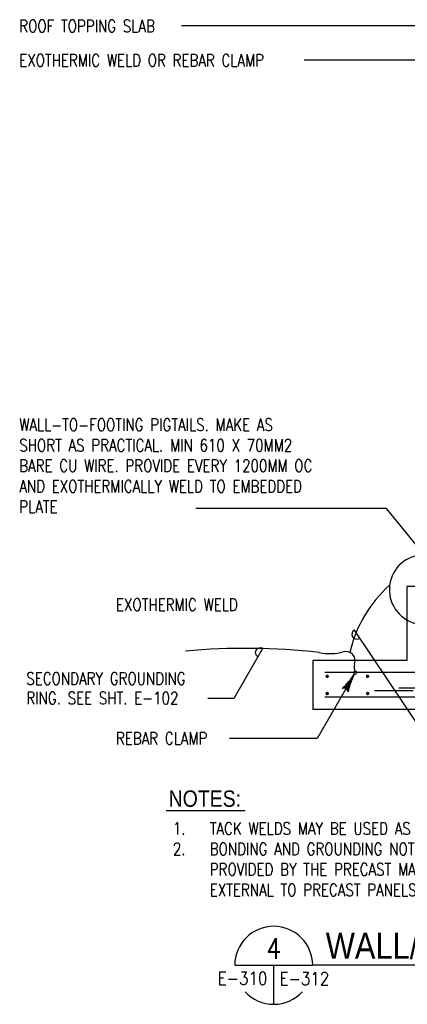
# Model space of a CAD drawing. Header units: inches. Extents: x 302 to 12790, y 497 to 13325.
# Tile 13 of 30: x 2241 to 2525, y 8138 to 8859. Entities that reach past the tile are written whole.
import ezdxf
from ezdxf.enums import TextEntityAlignment as Align

# ---------------------------------------------------------------- set-up
doc = ezdxf.new("R2010")
doc.units = ezdxf.units.IN
doc.header["$MEASUREMENT"] = 0
for name, color, linetype in [('D-DETL-TEXT', 3, 'Continuous'), ('E-ANNO-SYMB', 6, 'Continuous'), ('E-ANNO-TEXT-', 5, 'Continuous'), ('E-ANNO-TEXT-TITL', 5, 'Continuous'), ('S-SECT-CONC', 3, 'Continuous'), ('WPOWER', 4, 'Continuous')]:
    doc.layers.add(name, color=color, linetype=linetype)
doc.layers.add('E-ANNO-TEXT', color=7, linetype='Continuous', lineweight=25)
doc.styles.add('HELV', font='helv.shx', dxfattribs={"width": 0.85, "height": 0.25})
doc.styles.add('ROMANS', font='ROMANS.shx', dxfattribs={"width": 0.8})

# ---------------------------------------------------------------- blocks, each defined once
blk = doc.blocks.new('LOOP')
blk.add_arc((0, 0), 0.046875, 180, 0)
blk = doc.blocks.new('AH')
at = {"color": 2}
for centre, radius, start, end in [((-1.641852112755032, -0.000232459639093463), 0.330743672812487, 307.746448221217, 52.4872031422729), ((0.1837596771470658, 5.09881524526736), 5.102125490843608, 251.4374521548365, 267.9709398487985), ((0.1837596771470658, -5.098815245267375), 5.102125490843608, 92.02906015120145, 108.5498944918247), ((0.1837596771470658, 5.039860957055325), 5.102125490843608, 252.3504400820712, 263.5009731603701), ((0.1837596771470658, 4.97801360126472), 5.102125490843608, 252.7606127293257, 260.9359463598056), ((0.1837596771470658, 4.911151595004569), 5.102125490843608, 252.9427889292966, 258.8015678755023), ((0.1837596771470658, 4.64537512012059), 5.102125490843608, 252.0855683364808, 252.729697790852), ((0.1837596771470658, 4.70220782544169), 5.102125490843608, 252.4611136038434, 253.8391964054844), ((0.1837596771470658, 4.764055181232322), 5.102125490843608, 252.7486759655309, 255.1377447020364), ((0.1837596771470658, 4.835931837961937), 5.102125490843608, 252.9326384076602, 256.802547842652)]:
    blk.add_arc(centre, radius, start, end, dxfattribs=at)

msp = doc.modelspace()

# ---------------------------------------------------------------- linework, layer by layer
at = {"layer": 'D-DETL-TEXT', "color": 5}
msp.add_line((2348.03406110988, 8279.916418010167), (2405.87987199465, 8279.916418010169), dxfattribs=at)
at = {"layer": 'E-ANNO-SYMB', "color": 2, "lineweight": -2}
for points in [[(2574.128266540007, 8798.925412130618), (2544.077648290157, 8854.591311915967), (2359.14363694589, 8854.591311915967)], [(2557.945665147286, 8795.177197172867), (2538.457317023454, 8829.45481869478), (2449.243408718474, 8829.45481869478)]]:
    msp.add_lwpolyline(points, dxfattribs=at)
at = {"layer": 'E-ANNO-TEXT', "color": 2, "lineweight": -2}
for p, q in [((2509.509675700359, 8501.034491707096), (2369.692032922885, 8501.034491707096)), ((2535.802971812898, 8337.747896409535), (2485.901614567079, 8412.050929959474))]:
    msp.add_line(p, q, dxfattribs=at)
at = {"layer": 'E-ANNO-TEXT', "color": 5}
msp.add_line((3006.69927903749, 8166.393864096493), (2455.387209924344, 8166.393864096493), dxfattribs=at)
at = {"layer": 'E-ANNO-TEXT', "color": 2, "lineweight": -2}
for points in [[(2531.083327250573, 8474.489985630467), (2509.509675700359, 8501.034491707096)], [(2458.73277267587, 8332.667205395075), (2394.32827941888, 8332.667205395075)]]:
    msp.add_lwpolyline(points, dxfattribs=at)
at = {"layer": 'E-ANNO-TEXT', "lineweight": -2, "extrusion": (-0.866025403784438, 0.5000000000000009, 0), "elevation": 2104.576094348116}
msp.add_lwpolyline([(-8482.892483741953, 0), (-8440.394530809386, 0)], dxfattribs=at)
at = {"layer": 'E-ANNO-TEXT', "color": 2, "extrusion": (-0.866025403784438, 0.5000000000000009, 0), "elevation": 2037.008560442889}
msp.add_lwpolyline([(-8500.16125620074, 0), (-8445.667867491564, 0)], dxfattribs=at)
at = {"layer": 'E-ANNO-TEXT', "lineweight": -2, "extrusion": (0, 1, 0), "elevation": 8361.884128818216}
msp.add_lwpolyline([(-2397.580903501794, 0), (-2378.530903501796, 0)], dxfattribs=at)
at = {"layer": 'E-ANNO-TEXT-'}
msp.add_line((2398.23720992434, 8166.393864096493), (2411.813221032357, 8166.393864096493), dxfattribs=at)
for start, end in [(0, 180), (222.8053604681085, 317.1946395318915)]:
    msp.add_arc((2426.812209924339, 8166.393864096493), 28.575, start, end, dxfattribs=at)
at = {"layer": 'E-ANNO-TEXT-TITL', "lineweight": -3}
for p, q in [((2398.239195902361, 8166.393864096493), (2455.387209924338, 8166.393864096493)), ((2426.804913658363, 8137.818865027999), (2426.804913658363, 8166.393864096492))]:
    msp.add_line(p, q, dxfattribs=at)
at = {"layer": 'S-SECT-CONC', "color": 1}
for p, q in [((2524.447632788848, 8443.808166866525), (2524.447632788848, 8389.808274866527)), ((2538.768470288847, 8443.808166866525), (2524.447632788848, 8443.808166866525)), ((2455.400526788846, 8389.808274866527), (2455.400526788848, 8353.808346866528)), ((2524.447632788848, 8389.808274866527), (2455.400526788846, 8389.808274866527)), ((2644.423770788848, 8380.808292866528), (2464.376886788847, 8380.808292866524)), ((2518.490501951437, 8369.72699375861), (2552.978621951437, 8369.72699375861)), ((2644.423770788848, 8362.808328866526), (2464.376886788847, 8362.80832886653)), ((2500.597443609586, 8367.723228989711), (2529.061953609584, 8367.723228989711)), ((2653.400130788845, 8353.808346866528), (2455.400526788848, 8353.808346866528))]:
    msp.add_line(p, q, dxfattribs=at)
at = {"layer": 'S-SECT-CONC', "color": 1, "const_width": 1.2499662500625}
for points in [[(2466.611260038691, 8378.09334792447, 1), (2465.361293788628, 8378.09334792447, 1)], [(2494.940267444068, 8378.09334792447, -1), (2496.190233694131, 8378.09334792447, -1)], [(2466.611260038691, 8365.523273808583, -1), (2465.361293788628, 8365.523273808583, -1)], [(2494.940267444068, 8365.523273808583, 1), (2496.190233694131, 8365.523273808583, 1)]]:
    msp.add_lwpolyline(points, format="xyb", close=True, dxfattribs=at)
at = {"layer": 'WPOWER', "color": 1, "const_width": 0.75, "flags": 128}
msp.add_lwpolyline([(2485.416967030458, 8380.834142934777, 1), (2487.666967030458, 8380.834142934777, 1)], format="xyb", close=True, dxfattribs=at)
at = {"layer": 'WPOWER', "color": 1}
for centre, radius, start, end in [((2537.009295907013, 8441.594350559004), 25.50412987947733, 89.81696875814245, 255.4392235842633), ((2574.486577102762, 8374.48732255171), 94.33841350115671, 131.7058554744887, 167.0587204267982), ((2406.370332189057, 7910.32985961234), 488.2578807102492, 83.66694968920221, 95.19367359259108), ((2468.081595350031, 8429.393919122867), 34.68635731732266, 256.9153013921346, 286.2639175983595), ((2479.695875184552, 8389.583128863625), 6.783999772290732, 340.5179646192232, 106.2639175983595), ((2493.491250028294, 8384.702797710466), 7.849181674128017, 160.5179646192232, 208.2879226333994)]:
    msp.add_arc(centre, radius, start, end, dxfattribs=at)

# ---------------------------------------------------------------- block references
at = {"layer": 'E-ANNO-TEXT'}
for p, xscale, yscale, zscale, rotation in [((2487.705333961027, 8408.967930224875), 76.19999999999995, 76.19999999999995, 76.19999999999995, 300.3299124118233), ((2417.043942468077, 8395.595101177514), -76.19999999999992, 76.19999999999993, 76.19999999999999, 239.9999999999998)]:
    msp.add_blockref('LOOP', p, dxfattribs=dict(at, xscale=xscale, yscale=yscale, zscale=zscale, rotation=rotation))
at = {"layer": 'E-ANNO-TEXT', "color": 2, "xscale": 9.52500000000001, "yscale": 9.52500000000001, "zscale": 9.52500000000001, "rotation": 59.96934949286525}
msp.add_blockref('AH', (2486.009107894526, 8379.860920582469), dxfattribs=at)

# ---------------------------------------------------------------- texts
at = {"layer": 'D-DETL-TEXT', "color": 5, "style": 'HELV', "width": 0.85}
msp.add_text('NOTES:', height=12, dxfattribs=at).set_placement((2376.354357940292, 8282.517655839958), align=Align.CENTER)
at = {"layer": 'E-ANNO-TEXT', "color": 5, "style": 'HELV', "width": 0.85}
msp.add_text('WALL/FLOOR/ROOF BONDING DETAIL (TYPICAL)', height=19.05, dxfattribs=at).set_placement((2464.91220992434, 8171.156364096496))
at = {"layer": 'E-ANNO-TEXT', "char_height": 9, "attachment_point": 1, "style": 'ROMANS'}
for s, insert, width in [('ROOF TOPPING SLAB', (2240.406046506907, 8859.02907600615), 210.0232320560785), ('EXOTHERMIC WELD OR REBAR CLAMP', (2240.406046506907, 8833.89258278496), 210.0232320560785), ('{\\C3;WALL-TO-FOOTING PIGTAILS. MAKE AS SHORT AS PRACTICAL. MIN 610 X 70MM2 BARE CU WIRE. PROVIDE EVERY 1200MM OC AND EXOTHERMICALLY WELD TO EMBEDDED PLATE}', (2240.406046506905, 8566.884491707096), 235.7713608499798), ('\\pxi-3,l3,t3;1.^ITACK WELDS MAY BE USED AS AN ALTERNATE BONDING METHOD.\\P2.^IBONDING AND GROUNDING NOTE: ELECTRICAL BONDING REQUIREMENTS INTERNAL TO PRECAST ROOF AND WALL PANELS SHALL BE PROVIDED BY THE PRECAST MANUFACTURER IN ACCORDANCE WITH THE STRUCTURAL DRAWINGS. ELECTRICAL BONDING REQUIREMENTS EXTERNAL TO PRECAST PANELS AND WITHIN CAST-IN-PLACE CONCRETE SLABS SHALL BE FIELD INSTALLED.', (2352.944332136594, 8271.138070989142), 731.8911802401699)]:
    msp.add_mtext(s, dxfattribs=dict(at, insert=insert, width=width))
for s, insert in [('EXOTHERMIC WELD', (2311.255305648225, 8435.074633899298)), ('SECONDARY GROUNDING', (2245.599859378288, 8380.990283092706)), ('RING. SEE SHT. E-102', (2245.599859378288, 8366.646628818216)), ('REBAR CLAMP', (2311.255305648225, 8337.167205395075))]:
    msp.add_mtext(s, dxfattribs=dict(at, insert=insert))
at = {"layer": 'E-ANNO-TEXT-TITL', "lineweight": -3, "style": 'ROMANS', "width": 0.85}
msp.add_text('4', height=15.24, dxfattribs=at).set_placement((2426.804913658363, 8171.156364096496), align=Align.CENTER)
msp.add_text('E-310', height=9.524999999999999, dxfattribs=at).set_placement((2422.195904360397, 8161.633838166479), align=Align.TOP_RIGHT)
msp.add_text('E-312', height=9.524999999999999, dxfattribs=at).set_placement((2431.088309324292, 8161.428370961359), align=Align.TOP_LEFT)

doc.saveas('drawing.dxf')
